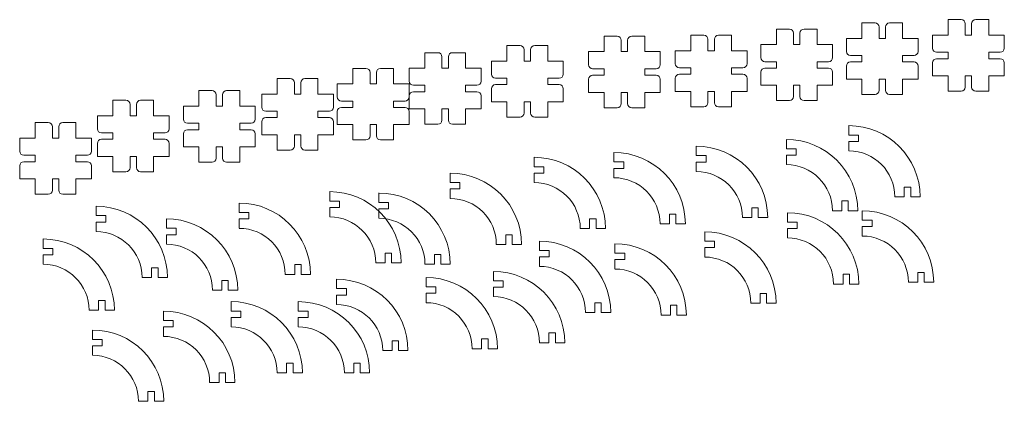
# Model space of a CAD drawing. Header units: inches. Extents: x 1.9 to 26, y 24.3 to 33.6.
import ezdxf

# ---------------------------------------------------------------- set-up
doc = ezdxf.new("R2010")
doc.units = ezdxf.units.IN
doc.header["$MEASUREMENT"] = 0

msp = doc.modelspace()

# ---------------------------------------------------------------- linework, layer by layer
at = {"color": 7, "linetype": 'Continuous', "lineweight": 15}
for p, q in [((24.666, 33.248), (24.666, 33.628)), ((24.666, 33.628), (24.987, 33.628)), ((25.666, 33.628), (25.345, 33.628)), ((25.666, 33.248), (25.666, 33.628)), ((20.454, 33.017), (20.454, 33.397)), ((20.454, 33.397), (20.775, 33.397)), ((21.454, 33.397), (21.132, 33.397)), ((21.454, 33.017), (21.454, 33.397)), ((22.552, 33.168), (22.552, 33.548)), ((22.552, 33.548), (22.874, 33.548)), ((22.974, 33.448), (22.974, 33.168)), ((23.131, 33.448), (23.131, 33.168)), ((23.552, 33.548), (23.231, 33.548)), ((23.552, 33.168), (23.552, 33.548)), ((25.087, 33.528), (25.087, 33.248)), ((25.245, 33.528), (25.245, 33.248)), ((16.227, 32.842), (16.227, 33.222)), ((16.227, 33.222), (16.549, 33.222)), ((16.649, 33.122), (16.649, 32.842)), ((16.806, 33.122), (16.806, 32.842)), ((17.227, 33.222), (16.906, 33.222)), ((17.227, 32.842), (17.227, 33.222)), ((18.355, 32.866), (18.355, 33.246)), ((18.355, 33.246), (18.676, 33.246)), ((18.776, 33.146), (18.776, 32.866)), ((18.934, 33.146), (18.934, 32.866)), ((19.355, 33.246), (19.034, 33.246)), ((19.355, 32.866), (19.355, 33.246)), ((20.875, 33.297), (20.875, 33.017)), ((21.032, 33.297), (21.032, 33.017)), ((22.172, 33.168), (22.172, 32.847)), ((22.552, 33.168), (22.172, 33.168)), ((22.974, 33.168), (23.131, 33.168)), ((23.552, 33.168), (23.932, 33.168)), ((23.932, 33.168), (23.932, 32.847)), ((24.286, 33.248), (24.286, 32.926)), ((24.666, 33.248), (24.286, 33.248)), ((25.087, 33.248), (25.245, 33.248)), ((25.666, 33.248), (26.046, 33.248)), ((26.046, 33.248), (26.046, 32.926)), ((13.846, 32.611), (13.846, 32.991)), ((13.846, 32.991), (14.167, 32.991)), ((14.267, 32.891), (14.267, 32.611)), ((14.425, 32.891), (14.425, 32.611)), ((14.846, 32.991), (14.525, 32.991)), ((14.846, 32.611), (14.846, 32.991)), ((17.975, 32.866), (17.975, 32.545)), ((18.355, 32.866), (17.975, 32.866)), ((18.776, 32.866), (18.934, 32.866)), ((19.355, 32.866), (19.735, 32.866)), ((19.735, 32.866), (19.735, 32.545)), ((20.074, 33.017), (20.074, 32.696)), ((20.454, 33.017), (20.074, 33.017)), ((20.875, 33.017), (21.032, 33.017)), ((21.454, 33.017), (21.834, 33.017)), ((21.834, 33.017), (21.834, 32.696)), ((11.83, 32.437), (11.83, 32.817)), ((11.83, 32.817), (12.151, 32.817)), ((12.251, 32.717), (12.251, 32.437)), ((12.409, 32.717), (12.409, 32.437)), ((12.83, 32.817), (12.509, 32.817)), ((12.83, 32.437), (12.83, 32.817)), ((13.466, 32.611), (13.466, 32.29)), ((13.846, 32.611), (13.466, 32.611)), ((14.267, 32.611), (14.425, 32.611)), ((14.846, 32.611), (15.226, 32.611)), ((15.226, 32.611), (15.226, 32.29)), ((15.847, 32.842), (15.847, 32.521)), ((16.227, 32.842), (15.847, 32.842)), ((16.649, 32.842), (16.806, 32.842)), ((17.227, 32.842), (17.607, 32.842)), ((17.607, 32.842), (17.607, 32.521)), ((22.272, 32.747), (22.552, 32.747)), ((22.552, 32.747), (22.552, 32.589)), ((23.832, 32.747), (23.552, 32.747)), ((23.552, 32.747), (23.552, 32.589)), ((24.386, 32.826), (24.666, 32.826)), ((24.386, 32.669), (24.666, 32.669)), ((24.666, 32.826), (24.666, 32.669)), ((25.946, 32.826), (25.666, 32.826)), ((25.666, 32.826), (25.666, 32.669)), ((25.946, 32.669), (25.666, 32.669)), ((10.064, 32.052), (10.064, 32.432)), ((10.064, 32.432), (10.386, 32.432)), ((11.064, 32.432), (10.743, 32.432)), ((11.064, 32.052), (11.064, 32.432)), ((11.45, 32.437), (11.45, 32.116)), ((11.83, 32.437), (11.45, 32.437)), ((12.251, 32.437), (12.409, 32.437)), ((12.83, 32.437), (13.21, 32.437)), ((13.21, 32.437), (13.21, 32.116)), ((15.947, 32.421), (16.227, 32.421)), ((16.227, 32.421), (16.227, 32.264)), ((17.507, 32.421), (17.227, 32.421)), ((17.227, 32.421), (17.227, 32.264)), ((18.075, 32.445), (18.355, 32.445)), ((18.355, 32.445), (18.355, 32.287)), ((19.635, 32.445), (19.355, 32.445)), ((19.355, 32.445), (19.355, 32.287)), ((20.174, 32.596), (20.454, 32.596)), ((20.174, 32.438), (20.454, 32.438)), ((20.454, 32.596), (20.454, 32.438)), ((21.734, 32.596), (21.454, 32.596)), ((21.454, 32.596), (21.454, 32.438)), ((21.734, 32.438), (21.454, 32.438)), ((22.172, 32.168), (22.172, 32.489)), ((22.272, 32.589), (22.552, 32.589)), ((23.832, 32.589), (23.552, 32.589)), ((23.932, 32.168), (23.932, 32.489)), ((24.286, 32.248), (24.286, 32.569)), ((26.046, 32.248), (26.046, 32.569)), ((8.209, 31.8), (8.209, 32.18)), ((8.209, 32.18), (8.53, 32.18)), ((9.209, 32.18), (8.888, 32.18)), ((9.209, 31.8), (9.209, 32.18)), ((10.486, 32.332), (10.486, 32.052)), ((10.643, 32.332), (10.643, 32.052)), ((13.566, 32.19), (13.846, 32.19)), ((13.846, 32.19), (13.846, 32.032)), ((15.126, 32.19), (14.846, 32.19)), ((14.846, 32.19), (14.846, 32.032)), ((15.847, 31.842), (15.847, 32.164)), ((15.947, 32.264), (16.227, 32.264)), ((17.507, 32.264), (17.227, 32.264)), ((17.607, 31.842), (17.607, 32.164)), ((17.975, 31.866), (17.975, 32.187)), ((18.075, 32.287), (18.355, 32.287)), ((19.635, 32.287), (19.355, 32.287)), ((19.735, 31.866), (19.735, 32.187)), ((20.074, 32.017), (20.074, 32.338)), ((21.834, 32.017), (21.834, 32.338)), ((22.552, 32.168), (22.172, 32.168)), ((22.552, 32.168), (22.552, 31.791)), ((22.974, 32.168), (23.131, 32.168)), ((22.974, 31.891), (22.974, 32.168)), ((23.131, 31.891), (23.131, 32.168)), ((23.552, 32.168), (23.932, 32.168)), ((23.552, 32.168), (23.552, 31.791)), ((24.666, 32.248), (24.286, 32.248)), ((24.666, 32.248), (24.666, 31.871)), ((25.087, 32.248), (25.245, 32.248)), ((25.087, 31.971), (25.087, 32.248)), ((25.245, 31.971), (25.245, 32.248)), ((25.666, 32.248), (25.666, 31.871)), ((25.666, 32.248), (26.046, 32.248)), ((6.289, 31.504), (6.289, 31.884)), ((6.289, 31.884), (6.611, 31.884)), ((7.289, 31.884), (6.968, 31.884)), ((7.289, 31.504), (7.289, 31.884)), ((8.63, 32.08), (8.63, 31.8)), ((8.788, 32.08), (8.788, 31.8)), ((9.684, 32.052), (9.684, 31.73)), ((10.064, 32.052), (9.684, 32.052)), ((10.486, 32.052), (10.643, 32.052)), ((11.064, 32.052), (11.444, 32.052)), ((11.444, 32.052), (11.444, 31.73)), ((11.55, 32.016), (11.83, 32.016)), ((11.83, 32.016), (11.83, 31.858)), ((13.11, 32.016), (12.83, 32.016)), ((12.83, 32.016), (12.83, 31.858)), ((13.466, 31.611), (13.466, 31.932)), ((13.566, 32.032), (13.846, 32.032)), ((15.126, 32.032), (14.846, 32.032)), ((15.226, 31.611), (15.226, 31.932)), ((20.454, 32.017), (20.074, 32.017)), ((20.454, 32.017), (20.454, 31.64)), ((20.875, 31.74), (20.875, 32.017)), ((20.875, 32.017), (21.032, 32.017)), ((21.032, 31.74), (21.032, 32.017)), ((21.454, 32.017), (21.454, 31.64)), ((21.454, 32.017), (21.834, 32.017)), ((4.178, 31.268), (4.178, 31.648)), ((4.178, 31.648), (4.499, 31.648)), ((5.178, 31.648), (4.857, 31.648)), ((5.178, 31.268), (5.178, 31.648)), ((6.711, 31.784), (6.711, 31.504)), ((6.868, 31.784), (6.868, 31.504)), ((7.829, 31.8), (7.829, 31.478)), ((8.209, 31.8), (7.829, 31.8)), ((8.63, 31.8), (8.788, 31.8)), ((9.209, 31.8), (9.589, 31.8)), ((9.589, 31.8), (9.589, 31.478)), ((11.45, 31.437), (11.45, 31.758)), ((11.55, 31.858), (11.83, 31.858)), ((13.11, 31.858), (12.83, 31.858)), ((13.21, 31.437), (13.21, 31.758)), ((16.227, 31.842), (15.847, 31.842)), ((16.227, 31.842), (16.227, 31.466)), ((16.649, 31.842), (16.806, 31.842)), ((16.649, 31.566), (16.649, 31.842)), ((16.806, 31.566), (16.806, 31.842)), ((17.227, 31.842), (17.607, 31.842)), ((17.227, 31.842), (17.227, 31.466)), ((18.355, 31.866), (17.975, 31.866)), ((18.355, 31.866), (18.355, 31.489)), ((18.776, 31.866), (18.934, 31.866)), ((18.776, 31.589), (18.776, 31.866)), ((18.934, 31.589), (18.934, 31.866)), ((19.355, 31.866), (19.355, 31.489)), ((19.355, 31.866), (19.735, 31.866)), ((22.552, 31.791), (22.874, 31.791)), ((23.552, 31.791), (23.231, 31.791)), ((24.666, 31.871), (24.987, 31.871)), ((25.666, 31.871), (25.345, 31.871)), ((4.599, 31.548), (4.599, 31.268)), ((4.757, 31.548), (4.757, 31.268)), ((5.909, 31.504), (5.909, 31.182)), ((6.289, 31.504), (5.909, 31.504)), ((6.711, 31.504), (6.868, 31.504)), ((7.289, 31.504), (7.669, 31.504)), ((7.669, 31.504), (7.669, 31.182)), ((9.784, 31.63), (10.064, 31.63)), ((9.784, 31.473), (10.064, 31.473)), ((10.064, 31.63), (10.064, 31.473)), ((11.344, 31.63), (11.064, 31.63)), ((11.064, 31.63), (11.064, 31.473)), ((11.344, 31.473), (11.064, 31.473)), ((11.83, 31.437), (11.45, 31.437)), ((11.83, 31.437), (11.83, 31.06)), ((12.251, 31.437), (12.409, 31.437)), ((12.251, 31.16), (12.251, 31.437)), ((12.409, 31.16), (12.409, 31.437)), ((12.83, 31.437), (13.21, 31.437)), ((12.83, 31.437), (12.83, 31.06)), ((13.846, 31.611), (13.466, 31.611)), ((13.846, 31.611), (13.846, 31.234)), ((14.267, 31.611), (14.425, 31.611)), ((14.267, 31.334), (14.267, 31.611)), ((14.425, 31.334), (14.425, 31.611)), ((14.846, 31.611), (15.226, 31.611)), ((14.846, 31.611), (14.846, 31.234)), ((16.227, 31.466), (16.549, 31.466)), ((17.227, 31.466), (16.906, 31.466)), ((18.355, 31.489), (18.676, 31.489)), ((19.355, 31.489), (19.034, 31.489)), ((20.454, 31.64), (20.775, 31.64)), ((21.454, 31.64), (21.132, 31.64)), ((3.798, 31.268), (3.798, 30.947)), ((4.178, 31.268), (3.798, 31.268)), ((4.599, 31.268), (4.757, 31.268)), ((5.178, 31.268), (5.558, 31.268)), ((5.558, 31.268), (5.558, 30.947)), ((7.929, 31.378), (8.209, 31.378)), ((7.929, 31.221), (8.209, 31.221)), ((8.209, 31.378), (8.209, 31.221)), ((9.209, 31.378), (9.209, 31.221)), ((9.489, 31.378), (9.209, 31.378)), ((9.489, 31.221), (9.209, 31.221)), ((9.684, 31.052), (9.684, 31.373)), ((11.444, 31.052), (11.444, 31.373)), ((13.846, 31.234), (14.167, 31.234)), ((14.846, 31.234), (14.525, 31.234)), ((2.272, 30.718), (2.272, 31.098)), ((2.272, 31.098), (2.593, 31.098)), ((2.693, 30.998), (2.693, 30.718)), ((2.851, 30.998), (2.851, 30.718)), ((3.272, 31.098), (2.951, 31.098)), ((3.272, 30.718), (3.272, 31.098)), ((6.009, 31.082), (6.289, 31.082)), ((6.009, 30.925), (6.289, 30.925)), ((6.289, 31.082), (6.289, 30.925)), ((7.569, 31.082), (7.289, 31.082)), ((7.289, 31.082), (7.289, 30.925)), ((7.569, 30.925), (7.289, 30.925)), ((7.829, 30.8), (7.829, 31.121)), ((9.589, 30.8), (9.589, 31.121)), ((10.064, 31.052), (9.684, 31.052)), ((10.064, 31.052), (10.064, 30.675)), ((10.486, 30.775), (10.486, 31.052)), ((10.486, 31.052), (10.643, 31.052)), ((10.643, 30.775), (10.643, 31.052)), ((11.064, 31.052), (11.444, 31.052)), ((11.064, 31.052), (11.064, 30.675)), ((11.83, 31.06), (12.151, 31.06)), ((12.83, 31.06), (12.509, 31.06)), ((22.23, 31.026), (22.23, 30.795)), ((1.892, 30.718), (1.892, 30.397)), ((2.272, 30.718), (1.892, 30.718)), ((2.693, 30.718), (2.851, 30.718)), ((3.272, 30.718), (3.652, 30.718)), ((3.652, 30.718), (3.652, 30.397)), ((3.898, 30.847), (4.178, 30.847)), ((3.898, 30.69), (4.178, 30.69)), ((4.178, 30.847), (4.178, 30.69)), ((5.458, 30.847), (5.178, 30.847)), ((5.178, 30.847), (5.178, 30.69)), ((5.458, 30.69), (5.178, 30.69)), ((5.909, 30.504), (5.909, 30.825)), ((7.669, 30.504), (7.669, 30.825)), ((8.209, 30.8), (7.829, 30.8)), ((8.209, 30.8), (8.209, 30.423)), ((8.63, 30.8), (8.788, 30.8)), ((8.63, 30.523), (8.63, 30.8)), ((8.788, 30.523), (8.788, 30.8)), ((9.209, 30.8), (9.589, 30.8)), ((9.209, 30.8), (9.209, 30.423)), ((20.699, 30.687), (20.699, 30.456)), ((22.23, 30.795), (22.47, 30.795)), ((22.47, 30.795), (22.47, 30.637)), ((3.798, 30.268), (3.798, 30.59)), ((5.558, 30.268), (5.558, 30.59)), ((6.289, 30.504), (5.909, 30.504)), ((6.289, 30.504), (6.289, 30.127)), ((6.711, 30.504), (6.868, 30.504)), ((6.711, 30.227), (6.711, 30.504)), ((6.868, 30.227), (6.868, 30.504)), ((7.289, 30.504), (7.289, 30.127)), ((7.289, 30.504), (7.669, 30.504)), ((10.064, 30.675), (10.386, 30.675)), ((11.064, 30.675), (10.743, 30.675)), ((18.49, 30.519), (18.49, 30.288)), ((20.699, 30.456), (20.939, 30.456)), ((20.939, 30.456), (20.939, 30.299)), ((22.23, 30.637), (22.23, 30.406)), ((22.47, 30.637), (22.23, 30.637)), ((1.992, 30.297), (2.272, 30.297)), ((2.272, 30.297), (2.272, 30.139)), ((3.552, 30.297), (3.272, 30.297)), ((3.272, 30.297), (3.272, 30.139)), ((4.178, 30.268), (3.798, 30.268)), ((4.178, 30.268), (4.178, 29.891)), ((4.599, 30.268), (4.757, 30.268)), ((4.599, 29.991), (4.599, 30.268)), ((4.757, 29.991), (4.757, 30.268)), ((5.178, 30.268), (5.558, 30.268)), ((5.178, 30.268), (5.178, 29.891)), ((8.209, 30.423), (8.53, 30.423)), ((9.209, 30.423), (8.888, 30.423)), ((14.512, 30.247), (14.512, 30.016)), ((16.47, 30.365), (16.47, 30.134)), ((18.49, 30.288), (18.73, 30.288)), ((18.73, 30.288), (18.73, 30.131)), ((20.699, 30.299), (20.699, 30.067)), ((20.939, 30.299), (20.699, 30.299)), ((1.892, 29.718), (1.892, 30.039)), ((1.992, 30.139), (2.272, 30.139)), ((3.552, 30.139), (3.272, 30.139)), ((3.652, 29.718), (3.652, 30.039)), ((6.289, 30.127), (6.611, 30.127)), ((7.289, 30.127), (6.968, 30.127)), ((14.512, 30.016), (14.752, 30.016)), ((14.752, 30.016), (14.752, 29.858)), ((16.47, 30.134), (16.71, 30.134)), ((16.47, 29.976), (16.47, 29.745)), ((16.71, 29.976), (16.47, 29.976)), ((16.71, 30.134), (16.71, 29.976)), ((18.49, 30.131), (18.49, 29.899)), ((18.73, 30.131), (18.49, 30.131)), ((2.272, 29.718), (1.892, 29.718)), ((2.272, 29.718), (2.272, 29.341)), ((2.693, 29.718), (2.851, 29.718)), ((2.693, 29.441), (2.693, 29.718)), ((2.851, 29.441), (2.851, 29.718)), ((3.272, 29.718), (3.652, 29.718)), ((3.272, 29.718), (3.272, 29.341)), ((4.178, 29.891), (4.499, 29.891)), ((5.178, 29.891), (4.857, 29.891)), ((12.453, 29.857), (12.453, 29.626)), ((14.512, 29.858), (14.512, 29.627)), ((14.752, 29.858), (14.512, 29.858)), ((12.453, 29.626), (12.693, 29.626)), ((12.453, 29.469), (12.453, 29.237)), ((12.693, 29.469), (12.453, 29.469)), ((12.693, 29.626), (12.693, 29.469)), ((23.593, 29.514), (23.75, 29.514)), ((23.593, 29.274), (23.593, 29.514)), ((23.75, 29.514), (23.75, 29.274)), ((2.272, 29.341), (2.593, 29.341)), ((3.272, 29.341), (2.951, 29.341)), ((9.496, 29.404), (9.496, 29.173)), ((10.703, 29.371), (10.703, 29.139)), ((23.361, 29.274), (23.593, 29.274)), ((23.75, 29.274), (23.981, 29.274)), ((3.764, 29.046), (3.764, 28.814)), ((7.275, 29.123), (7.275, 28.891)), ((9.496, 29.173), (9.736, 29.173)), ((9.496, 29.016), (9.496, 28.784)), ((9.736, 29.016), (9.496, 29.016)), ((9.736, 29.173), (9.736, 29.016)), ((10.703, 29.139), (10.943, 29.139)), ((10.943, 29.139), (10.943, 28.982)), ((19.852, 29.008), (20.01, 29.008)), ((19.852, 28.768), (19.852, 29.008)), ((20.01, 29.008), (20.01, 28.768)), ((22.062, 29.176), (22.219, 29.176)), ((22.062, 28.936), (22.062, 29.176)), ((22.219, 29.176), (22.219, 28.936)), ((3.764, 28.814), (4.004, 28.814)), ((4.004, 28.814), (4.004, 28.657)), ((7.275, 28.891), (7.515, 28.891)), ((7.515, 28.891), (7.515, 28.734)), ((10.703, 28.982), (10.703, 28.751)), ((10.943, 28.982), (10.703, 28.982)), ((17.833, 28.854), (17.99, 28.854)), ((17.833, 28.614), (17.833, 28.854)), ((17.99, 28.854), (17.99, 28.614)), ((19.621, 28.768), (19.852, 28.768)), ((20.01, 28.768), (20.241, 28.768)), ((20.726, 28.887), (20.726, 28.655)), ((21.83, 28.936), (22.062, 28.936)), ((22.219, 28.936), (22.45, 28.936)), ((22.562, 28.933), (22.562, 28.702)), ((3.764, 28.657), (3.764, 28.426)), ((4.004, 28.657), (3.764, 28.657)), ((5.49, 28.736), (5.49, 28.504)), ((5.49, 28.504), (5.73, 28.504)), ((5.73, 28.504), (5.73, 28.347)), ((7.275, 28.734), (7.275, 28.503)), ((7.515, 28.734), (7.275, 28.734)), ((15.874, 28.736), (16.032, 28.736)), ((15.874, 28.496), (15.874, 28.736)), ((16.032, 28.736), (16.032, 28.496)), ((17.602, 28.614), (17.833, 28.614)), ((17.99, 28.614), (18.222, 28.614)), ((20.726, 28.655), (20.966, 28.655)), ((20.966, 28.655), (20.966, 28.498)), ((22.562, 28.702), (22.802, 28.702)), ((22.562, 28.544), (22.562, 28.313)), ((22.802, 28.544), (22.562, 28.544)), ((22.802, 28.702), (22.802, 28.544)), ((5.49, 28.347), (5.49, 28.116)), ((5.73, 28.347), (5.49, 28.347)), ((13.815, 28.346), (13.973, 28.346)), ((13.815, 28.106), (13.815, 28.346)), ((13.973, 28.346), (13.973, 28.106)), ((15.643, 28.496), (15.874, 28.496)), ((16.032, 28.496), (16.263, 28.496)), ((18.696, 28.417), (18.696, 28.186)), ((20.726, 28.498), (20.726, 28.267)), ((20.966, 28.498), (20.726, 28.498)), ((2.465, 28.242), (2.465, 28.011)), ((13.584, 28.106), (13.815, 28.106)), ((13.973, 28.106), (14.204, 28.106)), ((14.64, 28.189), (14.64, 27.958)), ((16.495, 28.124), (16.495, 27.892)), ((18.696, 28.186), (18.936, 28.186)), ((18.936, 28.028), (18.696, 28.028)), ((18.696, 28.028), (18.696, 27.797)), ((18.936, 28.186), (18.936, 28.028)), ((2.465, 28.011), (2.705, 28.011)), ((2.465, 27.853), (2.465, 27.622)), ((2.705, 27.853), (2.465, 27.853)), ((2.705, 28.011), (2.705, 27.853)), ((10.859, 27.893), (11.016, 27.893)), ((10.859, 27.653), (10.859, 27.893)), ((11.016, 27.893), (11.016, 27.653)), ((12.065, 27.859), (12.223, 27.859)), ((12.065, 27.619), (12.065, 27.859)), ((12.223, 27.859), (12.223, 27.619)), ((14.64, 27.958), (14.88, 27.958)), ((14.64, 27.8), (14.64, 27.569)), ((14.88, 27.8), (14.64, 27.8)), ((14.88, 27.958), (14.88, 27.8)), ((16.495, 27.892), (16.735, 27.892)), ((16.735, 27.892), (16.735, 27.735)), ((8.638, 27.611), (8.795, 27.611)), ((8.638, 27.371), (8.638, 27.611)), ((8.795, 27.611), (8.795, 27.371)), ((10.628, 27.653), (10.859, 27.653)), ((11.016, 27.653), (11.248, 27.653)), ((11.834, 27.619), (12.065, 27.619)), ((12.223, 27.619), (12.454, 27.619)), ((16.495, 27.735), (16.495, 27.504)), ((16.735, 27.735), (16.495, 27.735)), ((4.896, 27.294), (5.127, 27.294)), ((5.127, 27.534), (5.285, 27.534)), ((5.127, 27.294), (5.127, 27.534)), ((5.285, 27.534), (5.285, 27.294)), ((5.285, 27.294), (5.516, 27.294)), ((8.407, 27.371), (8.638, 27.371)), ((8.795, 27.371), (9.027, 27.371)), ((11.861, 27.296), (11.861, 27.065)), ((13.512, 27.446), (13.512, 27.214)), ((22.089, 27.375), (22.246, 27.375)), ((22.089, 27.135), (22.089, 27.375)), ((22.246, 27.375), (22.246, 27.135)), ((23.925, 27.422), (24.082, 27.422)), ((23.925, 27.182), (23.925, 27.422)), ((24.082, 27.422), (24.082, 27.182)), ((6.853, 27.224), (7.01, 27.224)), ((6.853, 26.984), (6.853, 27.224)), ((7.01, 27.224), (7.01, 26.984)), ((9.666, 27.252), (9.666, 27.021)), ((11.861, 27.065), (12.101, 27.065)), ((12.101, 27.065), (12.101, 26.908)), ((13.512, 27.214), (13.752, 27.214)), ((13.752, 27.057), (13.512, 27.057)), ((13.512, 27.057), (13.512, 26.826)), ((13.752, 27.214), (13.752, 27.057)), ((21.857, 27.135), (22.089, 27.135)), ((22.246, 27.135), (22.477, 27.135)), ((23.694, 27.182), (23.925, 27.182)), ((24.082, 27.182), (24.314, 27.182)), ((6.621, 26.984), (6.853, 26.984)), ((7.01, 26.984), (7.241, 26.984)), ((9.666, 27.021), (9.906, 27.021)), ((9.666, 26.863), (9.666, 26.632)), ((9.906, 26.863), (9.666, 26.863)), ((9.906, 27.021), (9.906, 26.863)), ((11.861, 26.908), (11.861, 26.676)), ((12.101, 26.908), (11.861, 26.908)), ((20.058, 26.906), (20.216, 26.906)), ((20.058, 26.666), (20.058, 26.906)), ((20.216, 26.906), (20.216, 26.666)), ((3.828, 26.73), (3.985, 26.73)), ((3.828, 26.49), (3.828, 26.73)), ((3.985, 26.73), (3.985, 26.49)), ((7.077, 26.703), (7.077, 26.472)), ((8.725, 26.702), (8.725, 26.471)), ((16.003, 26.677), (16.16, 26.677)), ((16.003, 26.437), (16.003, 26.677)), ((16.16, 26.677), (16.16, 26.437)), ((17.857, 26.612), (18.015, 26.612)), ((17.857, 26.372), (17.857, 26.612)), ((18.015, 26.612), (18.015, 26.372)), ((19.827, 26.666), (20.058, 26.666)), ((20.216, 26.666), (20.447, 26.666)), ((3.596, 26.49), (3.828, 26.49)), ((3.985, 26.49), (4.216, 26.49)), ((5.42, 26.469), (5.42, 26.238)), ((7.077, 26.472), (7.317, 26.472)), ((7.317, 26.472), (7.317, 26.314)), ((8.725, 26.471), (8.965, 26.471)), ((8.965, 26.471), (8.965, 26.314)), ((15.771, 26.437), (16.003, 26.437)), ((16.16, 26.437), (16.391, 26.437)), ((17.626, 26.372), (17.857, 26.372)), ((18.015, 26.372), (18.246, 26.372)), ((5.42, 26.238), (5.66, 26.238)), ((5.66, 26.238), (5.66, 26.08)), ((7.077, 26.314), (7.077, 26.083)), ((7.317, 26.314), (7.077, 26.314)), ((8.725, 26.314), (8.725, 26.082)), ((8.965, 26.314), (8.725, 26.314)), ((3.675, 26.005), (3.675, 25.774)), ((5.42, 26.08), (5.42, 25.849)), ((5.66, 26.08), (5.42, 26.08)), ((14.874, 25.694), (14.874, 25.934)), ((14.874, 25.934), (15.032, 25.934)), ((15.032, 25.934), (15.032, 25.694)), ((3.675, 25.774), (3.915, 25.774)), ((3.675, 25.617), (3.675, 25.385)), ((3.915, 25.617), (3.675, 25.617)), ((3.915, 25.774), (3.915, 25.617)), ((11.028, 25.741), (11.186, 25.741)), ((11.028, 25.501), (11.028, 25.741)), ((11.186, 25.741), (11.186, 25.501)), ((13.224, 25.785), (13.381, 25.785)), ((13.224, 25.545), (13.224, 25.785)), ((13.381, 25.785), (13.381, 25.545)), ((14.643, 25.694), (14.874, 25.694)), ((15.032, 25.694), (15.263, 25.694)), ((10.797, 25.501), (11.028, 25.501)), ((11.186, 25.501), (11.417, 25.501)), ((12.993, 25.545), (13.224, 25.545)), ((13.381, 25.545), (13.613, 25.545)), ((8.439, 25.192), (8.597, 25.192)), ((8.439, 24.952), (8.439, 25.192)), ((8.597, 25.192), (8.597, 24.952)), ((10.088, 25.191), (10.245, 25.191)), ((10.088, 24.951), (10.088, 25.191)), ((10.245, 25.191), (10.245, 24.951)), ((6.783, 24.957), (6.94, 24.957)), ((6.783, 24.717), (6.783, 24.957)), ((6.94, 24.957), (6.94, 24.717)), ((8.208, 24.952), (8.439, 24.952)), ((8.597, 24.952), (8.828, 24.952)), ((9.856, 24.951), (10.088, 24.951)), ((10.245, 24.951), (10.476, 24.951)), ((6.551, 24.717), (6.783, 24.717)), ((6.94, 24.717), (7.171, 24.717)), ((5.037, 24.494), (5.195, 24.494)), ((5.037, 24.254), (5.037, 24.494)), ((5.195, 24.494), (5.195, 24.254)), ((4.806, 24.254), (5.037, 24.254)), ((5.195, 24.254), (5.426, 24.254))]:
    msp.add_line(p, q, dxfattribs=at)
for centre, radius, start, end in [((24.987, 33.528), 0.1, 0, 90), ((25.345, 33.528), 0.1, 90, 180), ((20.775, 33.297), 0.1, 0, 90), ((21.132, 33.297), 0.1, 90, 180), ((22.874, 33.448), 0.1, 0, 90), ((23.231, 33.448), 0.1, 90, 180), ((16.549, 33.122), 0.1, 0, 90), ((16.906, 33.122), 0.1, 90, 180), ((18.676, 33.146), 0.1, 0, 90), ((19.034, 33.146), 0.1, 90, 180), ((14.167, 32.891), 0.1, 0, 90), ((14.525, 32.891), 0.1, 90, 180), ((24.386, 32.926), 0.1, 180, 270), ((25.946, 32.926), 0.1, 270, 0), ((12.151, 32.717), 0.1, 0, 90), ((12.509, 32.717), 0.1, 90, 180), ((20.174, 32.696), 0.1, 180, 270), ((21.734, 32.696), 0.1, 270, 0), ((22.272, 32.847), 0.1, 180, 270), ((23.832, 32.847), 0.1, 270, 0), ((24.386, 32.569), 0.1, 90, 180), ((25.946, 32.569), 0.1, 0, 90), ((10.386, 32.332), 0.1, 0, 90), ((10.743, 32.332), 0.1, 90, 180), ((15.947, 32.521), 0.1, 180, 270), ((17.507, 32.521), 0.1, 270, 0), ((18.075, 32.545), 0.1, 180, 270), ((19.635, 32.545), 0.1, 270, 0), ((20.174, 32.338), 0.1, 90, 180), ((21.734, 32.338), 0.1, 0, 90), ((22.272, 32.489), 0.1, 90, 180), ((23.832, 32.489), 0.1, 0, 90), ((8.53, 32.08), 0.1, 0, 90), ((8.888, 32.08), 0.1, 90, 180), ((13.566, 32.29), 0.1, 180, 270), ((15.126, 32.29), 0.1, 270, 0), ((15.947, 32.164), 0.1, 90, 180), ((17.507, 32.164), 0.1, 0, 90), ((18.075, 32.187), 0.1, 90, 180), ((19.635, 32.187), 0.1, 0, 90), ((6.611, 31.784), 0.1, 0, 90), ((6.968, 31.784), 0.1, 90, 180), ((11.55, 32.116), 0.1, 180, 270), ((13.11, 32.116), 0.1, 270, 0), ((13.566, 31.932), 0.1, 90, 180), ((15.126, 31.932), 0.1, 0, 90), ((22.874, 31.891), 0.1, 270, 0), ((23.231, 31.891), 0.1, 180, 270), ((24.987, 31.971), 0.1, 270, 0), ((25.345, 31.971), 0.1, 180, 270), ((4.499, 31.548), 0.1, 0, 90), ((4.857, 31.548), 0.1, 90, 180), ((9.784, 31.73), 0.1, 180, 270), ((11.344, 31.73), 0.1, 270, 0), ((11.55, 31.758), 0.1, 90, 180), ((13.11, 31.758), 0.1, 0, 90), ((20.775, 31.74), 0.1, 270, 0), ((21.132, 31.74), 0.1, 180, 270), ((7.929, 31.478), 0.1, 180, 270), ((9.489, 31.478), 0.1, 270, 0), ((9.784, 31.373), 0.1, 90, 180), ((11.344, 31.373), 0.1, 0, 90), ((16.549, 31.566), 0.1, 270, 0), ((16.906, 31.566), 0.1, 180, 270), ((18.676, 31.589), 0.1, 270, 0), ((19.034, 31.589), 0.1, 180, 270), ((6.009, 31.182), 0.1, 180, 270), ((7.569, 31.182), 0.1, 270, 0), ((7.929, 31.121), 0.1, 90, 180), ((9.489, 31.121), 0.1, 0, 90), ((12.151, 31.16), 0.1, 270, 0), ((12.509, 31.16), 0.1, 180, 270), ((14.167, 31.334), 0.1, 270, 0), ((14.525, 31.334), 0.1, 180, 270), ((2.593, 30.998), 0.1, 0, 90), ((2.951, 30.998), 0.1, 90, 180), ((3.898, 30.947), 0.1, 180, 270), ((5.458, 30.947), 0.1, 270, 0), ((6.009, 30.825), 0.1, 90, 180), ((7.569, 30.825), 0.1, 0, 90), ((22.23, 29.274), 1.751, 0, 90), ((3.898, 30.59), 0.1, 90, 180), ((5.458, 30.59), 0.1, 0, 90), ((10.386, 30.775), 0.1, 270, 0), ((10.743, 30.775), 0.1, 180, 270), ((20.699, 28.936), 1.751, 0, 90), ((8.53, 30.523), 0.1, 270, 0), ((8.888, 30.523), 0.1, 180, 270), ((18.49, 28.768), 1.751, 0, 90), ((1.992, 30.397), 0.1, 180, 270), ((3.552, 30.397), 0.1, 270, 0), ((6.611, 30.227), 0.1, 270, 0), ((6.968, 30.227), 0.1, 180, 270), ((14.512, 28.496), 1.751, 0, 90), ((16.47, 28.614), 1.751, 0, 90), ((22.23, 29.274), 1.131, 0, 90), ((1.992, 30.039), 0.1, 90, 180), ((3.552, 30.039), 0.1, 0, 90), ((4.499, 29.991), 0.1, 270, 0), ((4.857, 29.991), 0.1, 180, 270), ((20.699, 28.936), 1.131, 0, 90), ((12.453, 28.106), 1.751, 0, 90), ((16.47, 28.614), 1.131, 0, 90), ((18.49, 28.768), 1.131, 0, 90), ((14.512, 28.496), 1.131, 0, 90), ((2.593, 29.441), 0.1, 270, 0), ((2.951, 29.441), 0.1, 180, 270), ((9.496, 27.653), 1.751, 0, 90), ((10.703, 27.619), 1.751, 0, 90), ((12.453, 28.106), 1.131, 0, 90), ((3.764, 27.294), 1.751, 0, 90), ((7.275, 27.371), 1.751, 0, 90), ((9.496, 27.653), 1.131, 0, 90), ((10.703, 27.619), 1.131, 0, 90), ((20.726, 27.135), 1.751, 0, 90), ((22.562, 27.182), 1.751, 0, 90), ((5.49, 26.984), 1.751, 0, 90), ((7.275, 27.371), 1.131, 0, 90), ((3.764, 27.294), 1.131, 0, 90), ((18.696, 26.666), 1.751, 0, 90), ((20.726, 27.135), 1.131, 0, 90), ((22.562, 27.182), 1.131, 0, 90), ((2.465, 26.49), 1.751, 0, 90), ((5.49, 26.984), 1.131, 0, 90), ((14.64, 26.437), 1.751, 0, 90), ((16.495, 26.372), 1.751, 0, 90), ((18.696, 26.666), 1.131, 0, 90), ((2.465, 26.49), 1.131, 0, 90), ((14.64, 26.437), 1.131, 0, 90), ((11.861, 25.545), 1.751, 0, 90), ((13.512, 25.694), 1.751, 0, 90), ((16.495, 26.372), 1.131, 0, 90), ((9.666, 25.501), 1.751, 0, 90), ((13.512, 25.694), 1.131, 0, 90), ((7.077, 24.952), 1.751, 0, 90), ((8.725, 24.951), 1.751, 0, 90), ((9.666, 25.501), 1.131, 0, 90), ((11.861, 25.545), 1.131, 0, 90), ((5.42, 24.717), 1.751, 0, 90), ((3.675, 24.254), 1.751, 0, 90), ((5.42, 24.717), 1.131, 0, 90), ((7.077, 24.952), 1.131, 0, 90), ((8.725, 24.951), 1.131, 0, 90), ((3.675, 24.254), 1.131, 0, 90)]:
    msp.add_arc(centre, radius, start, end, dxfattribs=at)

doc.saveas('drawing.dxf')
